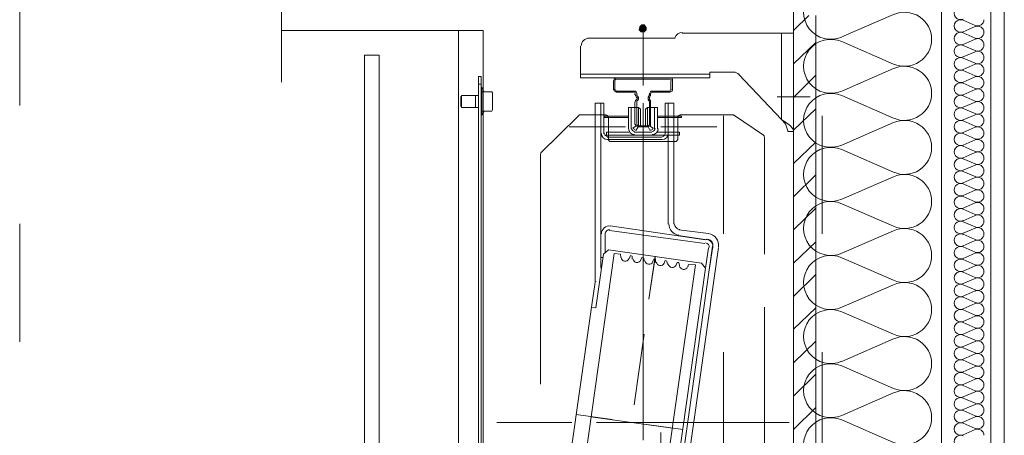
# Model space of a CAD drawing. Header units: millimetres. Extents: x 204754 to 499005, y -178579 to -103222.
# Tile 107 of 178: x 264685 to 265684, y -124964 to -124542. Entities that reach past the tile are written whole.
import ezdxf

# ---------------------------------------------------------------- set-up
doc = ezdxf.new("R2010")
doc.units = ezdxf.units.MM
doc.header["$MEASUREMENT"] = 0
doc.linetypes.add('Przerywana', pattern=[240, 120, -120])
doc.layers.get('0').update_dxf_attribs({"color": 252, "lineweight": 5})
for name, color, linetype, lineweight in [('840-G Znaczniki ogólne_Nr_pióra__3', 252, 'Continuous', 5), ('Nowe_320-W Umeblowanie_Nr_pióra__103', 252, 'Continuous', 5), ('Nowe_320-W Umeblowanie_Nr_pióra__181', 252, 'Continuous', 5), ('Nowe_820-G Rysunki Obrazki_Nr_pióra__1', 252, 'Continuous', 5), ('Nowe_820-G Rysunki Obrazki_Nr_pióra__161', 252, 'Continuous', 5), ('Nowe_820-G Rysunki Obrazki_Nr_pióra__27', 252, 'Continuous', 5), ('Nowe_Nowe_220(1)-A Ściany zewnętrzne_Nr_pióra__103', 252, 'Continuous', 5), ('Nowe_Nowe_220(1)-A Ściany zewnętrzne_Nr_pióra__57', 252, 'Continuous', 5)]:
    doc.layers.add(name, color=color, linetype=linetype, lineweight=lineweight)

# ---------------------------------------------------------------- blocks, each defined once
blk = doc.blocks.new('podkład 20251118')
at = {"layer": 'Nowe_820-G Rysunki Obrazki_Nr_pióra__1', "linetype": 'Continuous', "lineweight": 5}
for points in [[(265314.37, -124549.26), (265313.73, -124552.46), (265317.56, -124551.18)], [(265313.73, -124552.46), (265315.65, -124554.37), (265317.56, -124551.18)], [(265317.56, -124551.18), (265316.29, -124547.34), (265314.37, -124549.26)], [(265315.65, -124554.37), (265318.84, -124554.37), (265317.56, -124551.18)], [(265318.84, -124547.34), (265316.29, -124547.34), (265317.56, -124551.18)], [(265320.76, -124549.9), (265318.84, -124547.34), (265317.56, -124551.18)], [(265317.56, -124551.18), (265320.76, -124552.46), (265320.76, -124549.9)], [(265318.84, -124554.37), (265320.76, -124552.46), (265317.56, -124551.18)]]:
    blk.add_hatch(color=252, dxfattribs=at).paths.add_polyline_path(points)
at = {"layer": '840-G Znaczniki ogólne_Nr_pióra__3', "color": 252, "linetype": 'Przerywana', "lineweight": 5}
blk.add_line((264684.86, -121149.13), (264684.86, -142839.1), dxfattribs=at)
at = {"layer": 'Nowe_320-W Umeblowanie_Nr_pióra__103', "color": 252, "linetype": 'Continuous', "lineweight": 5}
for p, q in [((265571.76, -124536.83), (265519.24, -124559.64)), ((265519.24, -124564.25), (265571.76, -124587.07)), ((265571.76, -124591.68), (265519.24, -124614.5)), ((265519.24, -124619.1), (265571.76, -124641.92)), ((265571.76, -124646.53), (265519.24, -124669.35)), ((265519.24, -124673.96), (265571.76, -124696.77)), ((265571.76, -124701.38), (265519.24, -124724.2)), ((265519.24, -124728.81), (265571.76, -124751.63)), ((265571.76, -124756.23), (265519.24, -124779.05)), ((265519.24, -124783.66), (265571.76, -124806.48)), ((265571.76, -124811.09), (265519.24, -124833.9)), ((265519.24, -124838.51), (265571.76, -124861.33)), ((265571.76, -124865.94), (265519.24, -124888.76)), ((265519.24, -124893.36), (265571.76, -124916.18)), ((265571.76, -124920.79), (265519.24, -124943.61)), ((265519.24, -124948.22), (265571.76, -124971.04))]:
    blk.add_line(p, q, dxfattribs=at)
at = {"layer": 'Nowe_320-W Umeblowanie_Nr_pióra__103', "color": 252, "linetype": 'Continuous', "lineweight": 5, "extrusion": (0, 0, -1)}
for centre, major_axis, start_param, end_param in [((265508.15, -124534.52), (-27.65, 0), 4.299595, 8.266775), ((265582.86, -124561.95), (-27.65, 0), 1.158003, 3.141593), ((265508.15, -124589.37), (-27.65, 0), 4.299595, 8.266775), ((265582.86, -124561.95), (-27.65, 0), 3.141593, 5.125182), ((265582.86, -124616.8), (-27.65, 0), 1.158003, 3.141593), ((265508.15, -124644.23), (27.65, 0), 1.158002, 5.125182), ((265582.86, -124616.8), (-27.65, 0), 3.141593, 5.125182), ((265582.86, -124671.65), (-27.65, 0), 1.158003, 3.141593), ((265508.15, -124699.08), (-27.65, 0), 4.299595, 8.266775), ((265582.86, -124671.65), (-27.65, 0), 3.141593, 5.125182), ((265582.86, -124726.5), (-27.65, 0), 1.158003, 3.141593), ((265508.15, -124753.93), (-27.65, 0), 4.299595, 8.266775), ((265582.86, -124726.51), (-27.65, 0), 3.141593, 5.125182), ((265582.86, -124781.36), (-27.65, 0), 1.158003, 3.141593), ((265508.15, -124808.78), (-27.65, 0), 4.299595, 8.266775), ((265582.86, -124781.36), (-27.65, 0), 3.141593, 5.125182), ((265582.86, -124836.21), (-27.65, 0), 1.158003, 3.141593), ((265508.15, -124863.63), (27.65, 0), 1.158002, 5.125182), ((265582.86, -124836.21), (-27.65, 0), 3.141593, 5.125182), ((265582.86, -124891.06), (-27.65, 0), 1.158003, 3.141593), ((265508.15, -124918.49), (-27.65, 0), 4.299595, 8.266775), ((265582.86, -124891.06), (-27.65, 0), 3.141593, 5.125182), ((265582.86, -124945.91), (-27.65, 0), 1.158003, 3.141593), ((265508.15, -124973.34), (-27.65, 0), 4.299595, 8.266775), ((265582.86, -124945.91), (-27.65, 0), 3.141593, 5.125182)]:
    blk.add_ellipse(centre, major_axis=major_axis, ratio=0.991967, start_param=start_param, end_param=end_param, dxfattribs=at)
at = {"layer": 'Nowe_320-W Umeblowanie_Nr_pióra__181', "color": 252, "linetype": 'Continuous', "lineweight": 5}
for p, q in [((265642.44, -124542.62), (265654.56, -124547.94)), ((265642.44, -124542.62), (265654.56, -124547.94)), ((265642.44, -124542.62), (265654.56, -124547.94)), ((265654.56, -124549.01), (265642.44, -124554.33)), ((265654.56, -124549.01), (265642.44, -124554.33)), ((265654.56, -124549.01), (265642.44, -124554.33)), ((265642.44, -124555.4), (265654.56, -124560.72)), ((265642.44, -124555.4), (265654.56, -124560.72)), ((265642.44, -124555.4), (265654.56, -124560.72)), ((265654.56, -124561.79), (265642.44, -124567.11)), ((265654.56, -124561.79), (265642.44, -124567.11)), ((265654.56, -124561.79), (265642.44, -124567.11)), ((265642.44, -124568.18), (265654.56, -124573.5)), ((265642.44, -124568.18), (265654.56, -124573.5)), ((265642.44, -124568.18), (265654.56, -124573.5)), ((265654.56, -124574.57), (265642.44, -124579.89)), ((265654.56, -124574.57), (265642.44, -124579.89)), ((265654.56, -124574.57), (265642.44, -124579.89)), ((265642.44, -124580.96), (265654.56, -124586.28)), ((265642.44, -124580.96), (265654.56, -124586.28)), ((265642.44, -124580.96), (265654.56, -124586.28)), ((265654.56, -124587.35), (265642.44, -124592.67)), ((265654.56, -124587.35), (265642.44, -124592.67)), ((265654.56, -124587.35), (265642.44, -124592.67)), ((265642.44, -124593.74), (265654.56, -124599.06)), ((265642.44, -124593.74), (265654.56, -124599.06)), ((265642.44, -124593.74), (265654.56, -124599.06)), ((265654.56, -124600.13), (265642.44, -124605.45)), ((265654.56, -124600.13), (265642.44, -124605.45)), ((265654.56, -124600.13), (265642.44, -124605.45)), ((265642.44, -124606.52), (265654.56, -124611.84)), ((265642.44, -124606.52), (265654.56, -124611.84)), ((265642.44, -124606.52), (265654.56, -124611.84)), ((265654.56, -124612.91), (265642.44, -124618.23)), ((265654.56, -124612.91), (265642.44, -124618.23)), ((265654.56, -124612.91), (265642.44, -124618.23)), ((265642.44, -124619.3), (265654.56, -124624.62)), ((265642.44, -124619.3), (265654.56, -124624.62)), ((265642.44, -124619.3), (265654.56, -124624.62)), ((265654.56, -124625.69), (265642.44, -124631)), ((265654.56, -124625.69), (265642.44, -124631)), ((265654.56, -124625.69), (265642.44, -124631)), ((265642.44, -124632.08), (265654.56, -124637.39)), ((265642.44, -124632.08), (265654.56, -124637.39)), ((265642.44, -124632.08), (265654.56, -124637.39)), ((265654.56, -124638.47), (265642.44, -124643.78)), ((265654.56, -124638.47), (265642.44, -124643.78)), ((265654.56, -124638.47), (265642.44, -124643.78)), ((265642.44, -124644.86), (265654.56, -124650.17)), ((265642.44, -124644.86), (265654.56, -124650.17)), ((265642.44, -124644.86), (265654.56, -124650.17)), ((265654.56, -124651.25), (265642.44, -124656.56)), ((265654.56, -124651.25), (265642.44, -124656.56)), ((265654.56, -124651.25), (265642.44, -124656.56)), ((265642.44, -124657.64), (265654.56, -124662.95)), ((265642.44, -124657.64), (265654.56, -124662.95)), ((265642.44, -124657.64), (265654.56, -124662.95)), ((265654.56, -124664.03), (265642.44, -124669.34)), ((265654.56, -124664.03), (265642.44, -124669.34)), ((265654.56, -124664.03), (265642.44, -124669.34)), ((265642.44, -124670.42), (265654.56, -124675.73)), ((265642.44, -124670.42), (265654.56, -124675.73)), ((265642.44, -124670.42), (265654.56, -124675.73)), ((265654.56, -124676.81), (265642.44, -124682.12)), ((265654.56, -124676.81), (265642.44, -124682.12)), ((265654.56, -124676.81), (265642.44, -124682.12)), ((265642.44, -124683.2), (265654.56, -124688.51)), ((265642.44, -124683.2), (265654.56, -124688.51)), ((265642.44, -124683.2), (265654.56, -124688.51)), ((265654.56, -124689.59), (265642.44, -124694.9)), ((265654.56, -124689.59), (265642.44, -124694.9)), ((265654.56, -124689.59), (265642.44, -124694.9)), ((265642.44, -124695.98), (265654.56, -124701.29)), ((265642.44, -124695.98), (265654.56, -124701.29)), ((265642.44, -124695.98), (265654.56, -124701.29)), ((265654.56, -124702.37), (265642.44, -124707.68)), ((265654.56, -124702.37), (265642.44, -124707.68)), ((265654.56, -124702.37), (265642.44, -124707.68)), ((265642.44, -124708.76), (265654.56, -124714.07)), ((265642.44, -124708.76), (265654.56, -124714.07)), ((265642.44, -124708.76), (265654.56, -124714.07)), ((265654.56, -124715.15), (265642.44, -124720.46)), ((265654.56, -124715.15), (265642.44, -124720.46)), ((265654.56, -124715.15), (265642.44, -124720.46)), ((265642.44, -124721.54), (265654.56, -124726.85)), ((265642.44, -124721.54), (265654.56, -124726.85)), ((265642.44, -124721.54), (265654.56, -124726.85)), ((265654.56, -124727.93), (265642.44, -124733.24)), ((265654.56, -124727.93), (265642.44, -124733.24)), ((265654.56, -124727.93), (265642.44, -124733.24)), ((265642.44, -124734.32), (265654.56, -124739.63)), ((265642.44, -124734.32), (265654.56, -124739.63)), ((265642.44, -124734.32), (265654.56, -124739.63)), ((265654.56, -124740.71), (265642.44, -124746.02)), ((265654.56, -124740.71), (265642.44, -124746.02)), ((265654.56, -124740.71), (265642.44, -124746.02)), ((265642.44, -124747.1), (265654.56, -124752.41)), ((265642.44, -124747.1), (265654.56, -124752.41)), ((265642.44, -124747.1), (265654.56, -124752.41)), ((265654.56, -124753.49), (265642.44, -124758.8)), ((265654.56, -124753.49), (265642.44, -124758.8)), ((265654.56, -124753.49), (265642.44, -124758.8)), ((265642.44, -124759.88), (265654.56, -124765.19)), ((265642.44, -124759.88), (265654.56, -124765.19)), ((265642.44, -124759.88), (265654.56, -124765.19)), ((265654.56, -124766.27), (265642.44, -124771.58)), ((265654.56, -124766.27), (265642.44, -124771.58)), ((265654.56, -124766.27), (265642.44, -124771.58)), ((265642.44, -124772.66), (265654.56, -124777.97)), ((265642.44, -124772.66), (265654.56, -124777.97)), ((265642.44, -124772.66), (265654.56, -124777.97)), ((265654.56, -124779.05), (265642.44, -124784.36)), ((265654.56, -124779.05), (265642.44, -124784.36)), ((265654.56, -124779.05), (265642.44, -124784.36)), ((265642.44, -124785.44), (265654.56, -124790.75)), ((265642.44, -124785.44), (265654.56, -124790.75)), ((265642.44, -124785.44), (265654.56, -124790.75)), ((265654.56, -124791.83), (265642.44, -124797.14)), ((265654.56, -124791.83), (265642.44, -124797.14)), ((265654.56, -124791.83), (265642.44, -124797.14)), ((265642.44, -124798.22), (265654.56, -124803.53)), ((265642.44, -124798.22), (265654.56, -124803.53)), ((265642.44, -124798.22), (265654.56, -124803.53)), ((265654.56, -124804.6), (265642.44, -124809.92)), ((265654.56, -124804.6), (265642.44, -124809.92)), ((265654.56, -124804.6), (265642.44, -124809.92)), ((265642.44, -124810.99), (265654.56, -124816.31)), ((265642.44, -124810.99), (265654.56, -124816.31)), ((265642.44, -124810.99), (265654.56, -124816.31)), ((265654.56, -124817.38), (265642.44, -124822.7)), ((265654.56, -124817.38), (265642.44, -124822.7)), ((265654.56, -124817.38), (265642.44, -124822.7)), ((265642.44, -124823.77), (265654.56, -124829.09)), ((265642.44, -124823.77), (265654.56, -124829.09)), ((265642.44, -124823.77), (265654.56, -124829.09)), ((265654.56, -124830.16), (265642.44, -124835.48)), ((265654.56, -124830.16), (265642.44, -124835.48)), ((265654.56, -124830.16), (265642.44, -124835.48)), ((265642.44, -124836.55), (265654.56, -124841.87)), ((265642.44, -124836.55), (265654.56, -124841.87)), ((265642.44, -124836.55), (265654.56, -124841.87)), ((265654.56, -124842.94), (265642.44, -124848.26)), ((265654.56, -124842.94), (265642.44, -124848.26)), ((265654.56, -124842.94), (265642.44, -124848.26)), ((265642.44, -124849.33), (265654.56, -124854.65)), ((265642.44, -124849.33), (265654.56, -124854.65)), ((265642.44, -124849.33), (265654.56, -124854.65)), ((265654.56, -124855.72), (265642.44, -124861.04)), ((265654.56, -124855.72), (265642.44, -124861.04)), ((265654.56, -124855.72), (265642.44, -124861.04)), ((265642.44, -124862.11), (265654.56, -124867.43)), ((265642.44, -124862.11), (265654.56, -124867.43)), ((265642.44, -124862.11), (265654.56, -124867.43)), ((265654.56, -124868.5), (265642.44, -124873.82)), ((265654.56, -124868.5), (265642.44, -124873.82)), ((265654.56, -124868.5), (265642.44, -124873.82)), ((265642.44, -124874.89), (265654.56, -124880.21)), ((265642.44, -124874.89), (265654.56, -124880.21)), ((265642.44, -124874.89), (265654.56, -124880.21)), ((265654.56, -124881.28), (265642.44, -124886.6)), ((265654.56, -124881.28), (265642.44, -124886.6)), ((265654.56, -124881.28), (265642.44, -124886.6)), ((265642.44, -124887.67), (265654.56, -124892.99)), ((265642.44, -124887.67), (265654.56, -124892.99)), ((265642.44, -124887.67), (265654.56, -124892.99)), ((265654.56, -124894.06), (265642.44, -124899.38)), ((265654.56, -124894.06), (265642.44, -124899.38)), ((265654.56, -124894.06), (265642.44, -124899.38)), ((265642.44, -124900.45), (265654.56, -124905.77)), ((265642.44, -124900.45), (265654.56, -124905.77)), ((265642.44, -124900.45), (265654.56, -124905.77)), ((265654.56, -124906.84), (265642.44, -124912.16)), ((265654.56, -124906.84), (265642.44, -124912.16)), ((265654.56, -124906.84), (265642.44, -124912.16)), ((265642.44, -124913.23), (265654.56, -124918.55)), ((265642.44, -124913.23), (265654.56, -124918.55)), ((265642.44, -124913.23), (265654.56, -124918.55)), ((265654.56, -124919.62), (265642.44, -124924.94)), ((265654.56, -124919.62), (265642.44, -124924.94)), ((265654.56, -124919.62), (265642.44, -124924.94)), ((265642.44, -124926.01), (265654.56, -124931.33)), ((265642.44, -124926.01), (265654.56, -124931.33)), ((265642.44, -124926.01), (265654.56, -124931.33)), ((265654.56, -124932.4), (265642.44, -124937.72)), ((265654.56, -124932.4), (265642.44, -124937.72)), ((265654.56, -124932.4), (265642.44, -124937.72)), ((265642.44, -124938.79), (265654.56, -124944.11)), ((265642.44, -124938.79), (265654.56, -124944.11)), ((265642.44, -124938.79), (265654.56, -124944.11)), ((265654.56, -124945.18), (265642.44, -124950.5)), ((265654.56, -124945.18), (265642.44, -124950.5)), ((265654.56, -124945.18), (265642.44, -124950.5)), ((265642.44, -124951.57), (265654.56, -124956.89)), ((265642.44, -124951.57), (265654.56, -124956.89)), ((265642.44, -124951.57), (265654.56, -124956.89)), ((265654.56, -124957.96), (265642.44, -124963.28)), ((265654.56, -124957.96), (265642.44, -124963.28)), ((265654.56, -124957.96), (265642.44, -124963.28))]:
    blk.add_line(p, q, dxfattribs=at)
at = {"layer": 'Nowe_320-W Umeblowanie_Nr_pióra__181', "color": 252, "linetype": 'Continuous', "lineweight": 5, "extrusion": (0, 0, -1)}
for centre, major_axis, start_param, end_param in [((265639.88, -124535.69), (-6.39, 0), 4.299595, 8.266775), ((265639.88, -124535.69), (-6.39, 0), 4.299595, 8.266775), ((265639.88, -124535.69), (-6.39, 0), 4.299595, 8.266775), ((265639.88, -124548.47), (6.39, 0), 1.158002, 5.125182), ((265639.88, -124548.47), (6.39, 0), 1.158002, 5.125182), ((265639.88, -124548.47), (6.39, 0), 1.158002, 5.125182), ((265657.12, -124542.08), (-6.39, 0), 3.141593, 5.125182), ((265657.12, -124542.08), (-6.39, 0), 3.141593, 5.125182), ((265657.12, -124542.08), (-6.39, 0), 3.141593, 5.125182), ((265639.88, -124561.25), (6.39, 0), 1.158002, 5.125182), ((265639.88, -124561.25), (6.39, 0), 1.158002, 5.125182), ((265639.88, -124561.25), (6.39, 0), 1.158002, 5.125182), ((265657.12, -124554.86), (-6.39, 0), 1.158003, 3.141593), ((265657.12, -124554.86), (-6.39, 0), 1.158003, 3.141593), ((265657.12, -124554.86), (-6.39, 0), 1.158003, 3.141593), ((265657.12, -124554.86), (-6.39, 0), 3.141593, 5.125182), ((265657.12, -124554.86), (-6.39, 0), 3.141593, 5.125182), ((265657.12, -124554.86), (-6.39, 0), 3.141593, 5.125182), ((265657.12, -124567.64), (-6.39, 0), 1.158003, 3.141593), ((265657.12, -124567.64), (-6.39, 0), 1.158003, 3.141593), ((265657.12, -124567.64), (-6.39, 0), 1.158003, 3.141593), ((265639.88, -124574.03), (6.39, 0), 1.158002, 5.125182), ((265639.88, -124574.03), (6.39, 0), 1.158002, 5.125182), ((265639.88, -124574.03), (6.39, 0), 1.158002, 5.125182), ((265657.12, -124567.64), (-6.39, 0), 3.141593, 5.125182), ((265657.12, -124567.64), (-6.39, 0), 3.141593, 5.125182), ((265657.12, -124567.64), (-6.39, 0), 3.141593, 5.125182), ((265657.12, -124580.42), (-6.39, 0), 1.158003, 3.141593), ((265657.12, -124580.42), (-6.39, 0), 1.158003, 3.141593), ((265657.12, -124580.42), (-6.39, 0), 1.158003, 3.141593), ((265639.88, -124586.81), (6.39, 0), 1.158002, 5.125182), ((265639.88, -124586.81), (6.39, 0), 1.158002, 5.125182), ((265639.88, -124586.81), (6.39, 0), 1.158002, 5.125182), ((265657.12, -124580.42), (-6.39, 0), 3.141593, 5.125182), ((265657.12, -124580.42), (-6.39, 0), 3.141593, 5.125182), ((265657.12, -124580.42), (-6.39, 0), 3.141593, 5.125182), ((265639.88, -124599.59), (6.39, 0), 1.158002, 5.125182), ((265639.88, -124599.59), (6.39, 0), 1.158002, 5.125182), ((265639.88, -124599.59), (6.39, 0), 1.158002, 5.125182), ((265657.12, -124593.2), (-6.39, 0), 1.158003, 3.141593), ((265657.12, -124593.2), (-6.39, 0), 1.158003, 3.141593), ((265657.12, -124593.2), (-6.39, 0), 1.158003, 3.141593), ((265657.12, -124593.2), (-6.39, 0), 3.141593, 5.125182), ((265657.12, -124593.2), (-6.39, 0), 3.141593, 5.125182), ((265657.12, -124593.2), (-6.39, 0), 3.141593, 5.125182), ((265657.12, -124605.98), (-6.39, 0), 1.158003, 3.141593), ((265657.12, -124605.98), (-6.39, 0), 1.158003, 3.141593), ((265657.12, -124605.98), (-6.39, 0), 1.158003, 3.141593), ((265639.88, -124612.37), (6.39, 0), 1.158002, 5.125182), ((265639.88, -124612.37), (6.39, 0), 1.158002, 5.125182), ((265639.88, -124612.37), (6.39, 0), 1.158002, 5.125182), ((265657.12, -124605.98), (-6.39, 0), 3.141593, 5.125182), ((265657.12, -124605.98), (-6.39, 0), 3.141593, 5.125182), ((265657.12, -124605.98), (-6.39, 0), 3.141593, 5.125182), ((265657.12, -124618.76), (-6.39, 0), 1.158003, 3.141593), ((265657.12, -124618.76), (-6.39, 0), 1.158003, 3.141593), ((265657.12, -124618.76), (-6.39, 0), 1.158003, 3.141593), ((265639.88, -124625.15), (6.39, 0), 1.158002, 5.125182), ((265639.88, -124625.15), (6.39, 0), 1.158002, 5.125182), ((265639.88, -124625.15), (6.39, 0), 1.158002, 5.125182), ((265657.12, -124618.76), (-6.39, 0), 3.141593, 5.125182), ((265657.12, -124618.76), (-6.39, 0), 3.141593, 5.125182), ((265657.12, -124618.76), (-6.39, 0), 3.141593, 5.125182), ((265657.12, -124631.54), (-6.39, 0), 1.158003, 3.141593), ((265657.12, -124631.54), (-6.39, 0), 1.158003, 3.141593), ((265657.12, -124631.54), (-6.39, 0), 1.158003, 3.141593), ((265639.88, -124637.93), (6.39, 0), 1.158002, 5.125182), ((265639.88, -124637.93), (6.39, 0), 1.158002, 5.125182), ((265639.88, -124637.93), (6.39, 0), 1.158002, 5.125182), ((265657.12, -124631.54), (-6.39, 0), 3.141593, 5.125182), ((265657.12, -124631.54), (-6.39, 0), 3.141593, 5.125182), ((265657.12, -124631.54), (-6.39, 0), 3.141593, 5.125182), ((265639.88, -124650.71), (6.39, 0), 1.158002, 5.125182), ((265639.88, -124650.71), (6.39, 0), 1.158002, 5.125182), ((265639.88, -124650.71), (6.39, 0), 1.158002, 5.125182), ((265657.12, -124644.32), (-6.39, 0), 1.158003, 3.141593), ((265657.12, -124644.32), (-6.39, 0), 1.158003, 3.141593), ((265657.12, -124644.32), (-6.39, 0), 1.158003, 3.141593), ((265657.12, -124644.32), (-6.39, 0), 3.141593, 5.125182), ((265657.12, -124644.32), (-6.39, 0), 3.141593, 5.125182), ((265657.12, -124644.32), (-6.39, 0), 3.141593, 5.125182), ((265657.12, -124657.1), (-6.39, 0), 1.158003, 3.141593), ((265657.12, -124657.1), (-6.39, 0), 1.158003, 3.141593), ((265657.12, -124657.1), (-6.39, 0), 1.158003, 3.141593), ((265639.88, -124663.49), (-6.39, 0), 4.299595, 8.266775), ((265639.88, -124663.49), (-6.39, 0), 4.299595, 8.266775), ((265639.88, -124663.49), (-6.39, 0), 4.299595, 8.266775), ((265657.12, -124657.1), (-6.39, 0), 3.141593, 5.125182), ((265657.12, -124657.1), (-6.39, 0), 3.141593, 5.125182), ((265657.12, -124657.1), (-6.39, 0), 3.141593, 5.125182), ((265657.12, -124669.88), (-6.39, 0), 1.158003, 3.141593), ((265657.12, -124669.88), (-6.39, 0), 1.158003, 3.141593), ((265657.12, -124669.88), (-6.39, 0), 1.158003, 3.141593), ((265639.88, -124676.27), (-6.39, 0), 4.299595, 8.266775), ((265639.88, -124676.27), (-6.39, 0), 4.299595, 8.266775), ((265639.88, -124676.27), (-6.39, 0), 4.299595, 8.266775), ((265657.12, -124669.88), (-6.39, 0), 3.141593, 5.125182), ((265657.12, -124669.88), (-6.39, 0), 3.141593, 5.125182), ((265657.12, -124669.88), (-6.39, 0), 3.141593, 5.125182), ((265639.88, -124689.05), (-6.39, 0), 4.299595, 8.266775), ((265639.88, -124689.05), (-6.39, 0), 4.299595, 8.266775), ((265639.88, -124689.05), (-6.39, 0), 4.299595, 8.266775), ((265657.12, -124682.66), (-6.39, 0), 1.158003, 3.141593), ((265657.12, -124682.66), (-6.39, 0), 1.158003, 3.141593), ((265657.12, -124682.66), (-6.39, 0), 1.158003, 3.141593), ((265657.12, -124682.66), (-6.39, 0), 3.141593, 5.125182), ((265657.12, -124682.66), (-6.39, 0), 3.141593, 5.125182), ((265657.12, -124682.66), (-6.39, 0), 3.141593, 5.125182), ((265639.88, -124701.83), (-6.39, 0), 4.299595, 8.266775), ((265639.88, -124701.83), (-6.39, 0), 4.299595, 8.266775), ((265639.88, -124701.83), (-6.39, 0), 4.299595, 8.266775), ((265657.12, -124695.44), (-6.39, 0), 1.158003, 3.141593), ((265657.12, -124695.44), (-6.39, 0), 1.158003, 3.141593), ((265657.12, -124695.44), (-6.39, 0), 1.158003, 3.141593), ((265657.12, -124695.44), (-6.39, 0), 3.141593, 5.125182), ((265657.12, -124695.44), (-6.39, 0), 3.141593, 5.125182), ((265657.12, -124695.44), (-6.39, 0), 3.141593, 5.125182), ((265657.12, -124708.22), (-6.39, 0), 1.158003, 3.141593), ((265657.12, -124708.22), (-6.39, 0), 1.158003, 3.141593), ((265657.12, -124708.22), (-6.39, 0), 1.158003, 3.141593), ((265639.88, -124714.61), (6.39, 0), 1.158002, 5.125182), ((265639.88, -124714.61), (6.39, 0), 1.158002, 5.125182), ((265639.88, -124714.61), (6.39, 0), 1.158002, 5.125182), ((265657.12, -124708.22), (-6.39, 0), 3.141593, 5.125182), ((265657.12, -124708.22), (-6.39, 0), 3.141593, 5.125182), ((265657.12, -124708.22), (-6.39, 0), 3.141593, 5.125182), ((265657.12, -124721), (-6.39, 0), 1.158003, 3.141593), ((265657.12, -124721), (-6.39, 0), 1.158003, 3.141593), ((265657.12, -124721), (-6.39, 0), 1.158003, 3.141593), ((265639.88, -124727.39), (6.39, 0), 1.158002, 5.125182), ((265639.88, -124727.39), (6.39, 0), 1.158002, 5.125182), ((265639.88, -124727.39), (6.39, 0), 1.158002, 5.125182), ((265657.12, -124721), (-6.39, 0), 3.141593, 5.125182), ((265657.12, -124721), (-6.39, 0), 3.141593, 5.125182), ((265657.12, -124721), (-6.39, 0), 3.141593, 5.125182), ((265639.88, -124740.17), (6.39, 0), 1.158002, 5.125182), ((265639.88, -124740.17), (6.39, 0), 1.158002, 5.125182), ((265639.88, -124740.17), (6.39, 0), 1.158002, 5.125182), ((265657.12, -124733.78), (-6.39, 0), 1.158003, 3.141593), ((265657.12, -124733.78), (-6.39, 0), 1.158003, 3.141593), ((265657.12, -124733.78), (-6.39, 0), 1.158003, 3.141593), ((265657.12, -124733.78), (-6.39, 0), 3.141593, 5.125182), ((265657.12, -124733.78), (-6.39, 0), 3.141593, 5.125182), ((265657.12, -124733.78), (-6.39, 0), 3.141593, 5.125182), ((265657.12, -124746.56), (-6.39, 0), 1.158003, 3.141593), ((265657.12, -124746.56), (-6.39, 0), 1.158003, 3.141593), ((265657.12, -124746.56), (-6.39, 0), 1.158003, 3.141593), ((265639.88, -124752.95), (6.39, 0), 1.158002, 5.125182), ((265639.88, -124752.95), (6.39, 0), 1.158002, 5.125182), ((265639.88, -124752.95), (6.39, 0), 1.158002, 5.125182), ((265657.12, -124746.56), (-6.39, 0), 3.141593, 5.125182), ((265657.12, -124746.56), (-6.39, 0), 3.141593, 5.125182), ((265657.12, -124746.56), (-6.39, 0), 3.141593, 5.125182), ((265657.12, -124759.34), (-6.39, 0), 1.158003, 3.141593), ((265657.12, -124759.34), (-6.39, 0), 1.158003, 3.141593), ((265657.12, -124759.34), (-6.39, 0), 1.158003, 3.141593), ((265639.88, -124765.73), (6.39, 0), 1.158002, 5.125182), ((265639.88, -124765.73), (6.39, 0), 1.158002, 5.125182), ((265639.88, -124765.73), (6.39, 0), 1.158002, 5.125182), ((265657.12, -124759.34), (-6.39, 0), 3.141593, 5.125182), ((265657.12, -124759.34), (-6.39, 0), 3.141593, 5.125182), ((265657.12, -124759.34), (-6.39, 0), 3.141593, 5.125182), ((265639.88, -124778.51), (6.39, 0), 1.158002, 5.125182), ((265639.88, -124778.51), (6.39, 0), 1.158002, 5.125182), ((265639.88, -124778.51), (6.39, 0), 1.158002, 5.125182), ((265657.12, -124772.12), (-6.39, 0), 1.158003, 3.141593), ((265657.12, -124772.12), (-6.39, 0), 1.158003, 3.141593), ((265657.12, -124772.12), (-6.39, 0), 1.158003, 3.141593), ((265657.12, -124772.12), (-6.39, 0), 3.141593, 5.125182), ((265657.12, -124772.12), (-6.39, 0), 3.141593, 5.125182), ((265657.12, -124772.12), (-6.39, 0), 3.141593, 5.125182), ((265639.88, -124791.29), (6.39, 0), 1.158002, 5.125182), ((265639.88, -124791.29), (6.39, 0), 1.158002, 5.125182), ((265639.88, -124791.29), (6.39, 0), 1.158002, 5.125182), ((265657.12, -124784.9), (-6.39, 0), 1.158003, 3.141593), ((265657.12, -124784.9), (-6.39, 0), 1.158003, 3.141593), ((265657.12, -124784.9), (-6.39, 0), 1.158003, 3.141593), ((265657.12, -124784.9), (-6.39, 0), 3.141593, 5.125182), ((265657.12, -124784.9), (-6.39, 0), 3.141593, 5.125182), ((265657.12, -124784.9), (-6.39, 0), 3.141593, 5.125182), ((265657.12, -124797.68), (-6.39, 0), 1.158003, 3.141593), ((265657.12, -124797.68), (-6.39, 0), 1.158003, 3.141593), ((265657.12, -124797.68), (-6.39, 0), 1.158003, 3.141593), ((265639.88, -124804.07), (6.39, 0), 1.158002, 5.125182), ((265639.88, -124804.07), (6.39, 0), 1.158002, 5.125182), ((265639.88, -124804.07), (6.39, 0), 1.158002, 5.125182), ((265657.12, -124797.68), (-6.39, 0), 3.141593, 5.125182), ((265657.12, -124797.68), (-6.39, 0), 3.141593, 5.125182), ((265657.12, -124797.68), (-6.39, 0), 3.141593, 5.125182), ((265657.12, -124810.46), (-6.39, 0), 1.158003, 3.141593), ((265657.12, -124810.46), (-6.39, 0), 1.158003, 3.141593), ((265657.12, -124810.46), (-6.39, 0), 1.158003, 3.141593), ((265639.88, -124816.85), (6.39, 0), 1.158002, 5.125182), ((265639.88, -124816.85), (6.39, 0), 1.158002, 5.125182), ((265639.88, -124816.85), (6.39, 0), 1.158002, 5.125182), ((265657.12, -124810.46), (-6.39, 0), 3.141593, 5.125182), ((265657.12, -124810.46), (-6.39, 0), 3.141593, 5.125182), ((265657.12, -124810.46), (-6.39, 0), 3.141593, 5.125182), ((265639.88, -124829.63), (-6.39, 0), 4.299595, 8.266775), ((265639.88, -124829.63), (-6.39, 0), 4.299595, 8.266775), ((265639.88, -124829.63), (-6.39, 0), 4.299595, 8.266775), ((265657.12, -124823.24), (-6.39, 0), 1.158003, 3.141593), ((265657.12, -124823.24), (-6.39, 0), 1.158003, 3.141593), ((265657.12, -124823.24), (-6.39, 0), 1.158003, 3.141593), ((265657.12, -124823.24), (-6.39, 0), 3.141593, 5.125182), ((265657.12, -124823.24), (-6.39, 0), 3.141593, 5.125182), ((265657.12, -124823.24), (-6.39, 0), 3.141593, 5.125182), ((265657.12, -124836.02), (-6.39, 0), 1.158003, 3.141593), ((265657.12, -124836.02), (-6.39, 0), 1.158003, 3.141593), ((265657.12, -124836.02), (-6.39, 0), 1.158003, 3.141593), ((265639.88, -124842.41), (-6.39, 0), 4.299595, 8.266775), ((265639.88, -124842.41), (-6.39, 0), 4.299595, 8.266775), ((265639.88, -124842.41), (-6.39, 0), 4.299595, 8.266775), ((265657.12, -124836.02), (-6.39, 0), 3.141593, 5.125182), ((265657.12, -124836.02), (-6.39, 0), 3.141593, 5.125182), ((265657.12, -124836.02), (-6.39, 0), 3.141593, 5.125182), ((265657.12, -124848.8), (-6.39, 0), 1.158003, 3.141593), ((265657.12, -124848.8), (-6.39, 0), 1.158003, 3.141593), ((265657.12, -124848.8), (-6.39, 0), 1.158003, 3.141593), ((265639.88, -124855.19), (-6.39, 0), 4.299595, 8.266775), ((265639.88, -124855.19), (-6.39, 0), 4.299595, 8.266775), ((265639.88, -124855.19), (-6.39, 0), 4.299595, 8.266775), ((265657.12, -124848.8), (-6.39, 0), 3.141593, 5.125182), ((265657.12, -124848.8), (-6.39, 0), 3.141593, 5.125182), ((265657.12, -124848.8), (-6.39, 0), 3.141593, 5.125182), ((265657.12, -124861.58), (-6.39, 0), 1.158003, 3.141593), ((265657.12, -124861.58), (-6.39, 0), 1.158003, 3.141593), ((265657.12, -124861.58), (-6.39, 0), 1.158003, 3.141593), ((265639.88, -124867.97), (6.39, 0), 1.158002, 5.125182), ((265639.88, -124867.97), (6.39, 0), 1.158002, 5.125182), ((265639.88, -124867.97), (6.39, 0), 1.158002, 5.125182), ((265657.12, -124861.58), (-6.39, 0), 3.141593, 5.125182), ((265657.12, -124861.58), (-6.39, 0), 3.141593, 5.125182), ((265657.12, -124861.58), (-6.39, 0), 3.141593, 5.125182), ((265639.88, -124880.75), (6.39, 0), 1.158002, 5.125182), ((265639.88, -124880.75), (6.39, 0), 1.158002, 5.125182), ((265639.88, -124880.75), (6.39, 0), 1.158002, 5.125182), ((265657.12, -124874.36), (-6.39, 0), 1.158003, 3.141593), ((265657.12, -124874.36), (-6.39, 0), 1.158003, 3.141593), ((265657.12, -124874.36), (-6.39, 0), 1.158003, 3.141593), ((265657.12, -124874.36), (-6.39, 0), 3.141593, 5.125182), ((265657.12, -124874.36), (-6.39, 0), 3.141593, 5.125182), ((265657.12, -124874.36), (-6.39, 0), 3.141593, 5.125182), ((265657.12, -124887.14), (-6.39, 0), 1.158003, 3.141593), ((265657.12, -124887.14), (-6.39, 0), 1.158003, 3.141593), ((265657.12, -124887.14), (-6.39, 0), 1.158003, 3.141593), ((265639.88, -124893.53), (6.39, 0), 1.158002, 5.125182), ((265639.88, -124893.53), (6.39, 0), 1.158002, 5.125182), ((265639.88, -124893.53), (6.39, 0), 1.158002, 5.125182), ((265657.12, -124887.14), (-6.39, 0), 3.141593, 5.125182), ((265657.12, -124887.14), (-6.39, 0), 3.141593, 5.125182), ((265657.12, -124887.14), (-6.39, 0), 3.141593, 5.125182), ((265657.12, -124899.92), (-6.39, 0), 1.158003, 3.141593), ((265657.12, -124899.92), (-6.39, 0), 1.158003, 3.141593), ((265657.12, -124899.92), (-6.39, 0), 1.158003, 3.141593), ((265639.88, -124906.31), (6.39, 0), 1.158002, 5.125182), ((265639.88, -124906.31), (6.39, 0), 1.158002, 5.125182), ((265639.88, -124906.31), (6.39, 0), 1.158002, 5.125182), ((265657.12, -124899.92), (-6.39, 0), 3.141593, 5.125182), ((265657.12, -124899.92), (-6.39, 0), 3.141593, 5.125182), ((265657.12, -124899.92), (-6.39, 0), 3.141593, 5.125182), ((265639.88, -124919.09), (6.39, 0), 1.158002, 5.125182), ((265639.88, -124919.09), (6.39, 0), 1.158002, 5.125182), ((265639.88, -124919.09), (6.39, 0), 1.158002, 5.125182), ((265657.12, -124912.7), (-6.39, 0), 1.158003, 3.141593), ((265657.12, -124912.7), (-6.39, 0), 1.158003, 3.141593), ((265657.12, -124912.7), (-6.39, 0), 1.158003, 3.141593), ((265657.12, -124912.7), (-6.39, 0), 3.141593, 5.125182), ((265657.12, -124912.7), (-6.39, 0), 3.141593, 5.125182), ((265657.12, -124912.7), (-6.39, 0), 3.141593, 5.125182), ((265639.88, -124931.87), (6.39, 0), 1.158002, 5.125182), ((265639.88, -124931.87), (6.39, 0), 1.158002, 5.125182), ((265639.88, -124931.87), (6.39, 0), 1.158002, 5.125182), ((265657.12, -124925.48), (-6.39, 0), 1.158003, 3.141593), ((265657.12, -124925.48), (-6.39, 0), 1.158003, 3.141593), ((265657.12, -124925.48), (-6.39, 0), 1.158003, 3.141593), ((265657.12, -124925.48), (-6.39, 0), 3.141593, 5.125182), ((265657.12, -124925.48), (-6.39, 0), 3.141593, 5.125182), ((265657.12, -124925.48), (-6.39, 0), 3.141593, 5.125182), ((265657.12, -124938.26), (-6.39, 0), 1.158003, 3.141593), ((265657.12, -124938.26), (-6.39, 0), 1.158003, 3.141593), ((265657.12, -124938.26), (-6.39, 0), 1.158003, 3.141593), ((265639.88, -124944.65), (6.39, 0), 1.158002, 5.125182), ((265639.88, -124944.65), (6.39, 0), 1.158002, 5.125182), ((265639.88, -124944.65), (6.39, 0), 1.158002, 5.125182), ((265657.12, -124938.26), (-6.39, 0), 3.141593, 5.125182), ((265657.12, -124938.26), (-6.39, 0), 3.141593, 5.125182), ((265657.12, -124938.26), (-6.39, 0), 3.141593, 5.125182), ((265657.12, -124951.03), (-6.39, 0), 1.158003, 3.141593), ((265657.12, -124951.03), (-6.39, 0), 1.158003, 3.141593), ((265657.12, -124951.03), (-6.39, 0), 1.158003, 3.141593), ((265639.88, -124957.42), (6.39, 0), 1.158002, 5.125182), ((265639.88, -124957.42), (6.39, 0), 1.158002, 5.125182), ((265639.88, -124957.42), (6.39, 0), 1.158002, 5.125182), ((265657.12, -124951.04), (-6.39, 0), 3.141593, 5.125182), ((265657.12, -124951.04), (-6.39, 0), 3.141593, 5.125182), ((265657.12, -124951.04), (-6.39, 0), 3.141593, 5.125182), ((265639.88, -124970.2), (6.39, 0), 1.158002, 5.125182), ((265639.88, -124970.2), (6.39, 0), 1.158002, 5.125182), ((265639.88, -124970.2), (6.39, 0), 1.158002, 5.125182), ((265657.12, -124963.81), (-6.39, 0), 1.158003, 3.141593), ((265657.12, -124963.81), (-6.39, 0), 1.158003, 3.141593), ((265657.12, -124963.81), (-6.39, 0), 1.158003, 3.141593)]:
    blk.add_ellipse(centre, major_axis=major_axis, ratio=0.99851, start_param=start_param, end_param=end_param, dxfattribs=at)
at = {"layer": 'Nowe_820-G Rysunki Obrazki_Nr_pióra__1', "color": 252, "linetype": 'Continuous', "lineweight": 5}
for p, q in [((265620.45, -126368.45), (265620.45, -124207.75)), ((265470.41, -124287.69), (265470.41, -126218.44))]:
    blk.add_line(p, q, dxfattribs=at)
at = {"layer": 'Nowe_820-G Rysunki Obrazki_Nr_pióra__161', "color": 252, "linetype": 'Continuous', "lineweight": 5}
for p, q in [((264950.47, -124553.1), (264950.47, -124517.92)), ((265470.41, -124553.1), (265485.76, -124537.75)), ((265470.41, -124537.75), (265470.41, -125537.98)), ((265492.8, -125537.98), (265492.8, -124537.75)), ((265155.12, -124553.1), (264950.47, -124553.1)), ((264950.47, -124553.1), (264950.47, -124605.54)), ((265130.18, -125953.04), (265130.18, -124553.1)), ((265130.18, -124553.1), (265130.18, -124605.54)), ((265155.12, -125953.04), (265155.12, -124553.1)), ((265314.37, -124549.26), (265313.73, -124552.46)), ((265313.73, -124552.46), (265317.56, -124551.18)), ((265313.73, -124552.46), (265317.56, -124551.18)), ((265315.65, -124554.37), (265313.73, -124552.46)), ((265316.29, -124547.34), (265314.37, -124549.26)), ((265314.37, -124549.26), (265317.56, -124551.18)), ((265317.56, -124551.18), (265314.37, -124549.26)), ((265317.56, -124551.18), (265315.65, -124554.37)), ((265317.56, -124551.18), (265315.65, -124554.37)), ((265315.65, -124554.37), (265318.84, -124554.37)), ((265317.56, -124551.18), (265316.29, -124547.34)), ((265316.29, -124547.34), (265318.84, -124547.34)), ((265317.56, -124551.18), (265316.29, -124547.34)), ((265318.84, -124547.34), (265317.56, -124551.18)), ((265318.84, -124547.34), (265317.56, -124551.18)), ((265320.76, -124549.9), (265317.56, -124551.18)), ((265317.56, -124551.18), (265320.76, -124549.9)), ((265318.84, -124554.37), (265317.56, -124551.18)), ((265318.84, -124554.37), (265317.56, -124551.18)), ((265317.56, -124551.18), (265320.76, -124552.46)), ((265317.56, -124551.18), (265320.76, -124552.46)), ((265317.56, -124551.18), (265317.56, -124608.73)), ((265320.76, -124549.9), (265318.84, -124547.34)), ((265320.76, -124552.46), (265318.84, -124554.37)), ((265320.76, -124552.46), (265320.76, -124549.9)), ((265262.56, -124560.77), (265350.18, -124560.77)), ((265317.56, -124601.06), (265317.56, -124560.77)), ((265470.41, -124555.65), (265357.22, -124555.65)), ((265458.26, -124555.65), (265458.26, -124643.27)), ((265470.41, -124555.65), (265470.41, -124655.42)), ((265254.25, -124601.06), (265254.25, -124569.08)), ((265470.41, -124586.99), (265492.8, -124565.25)), ((265034.89, -125928.1), (265034.89, -124578.04)), ((265034.89, -124578.04), (265049.6, -124578.04)), ((265034.89, -125928.1), (265034.89, -124578.04)), ((265034.89, -124578.04), (265049.6, -124578.04)), ((265049.6, -124578.04), (265049.6, -125928.1)), ((265049.6, -124578.04), (265049.6, -125928.1)), ((265049.6, -125928.1), (265049.6, -124578.04)), ((265049.6, -124578.04), (265049.6, -125928.1)), ((265049.6, -124578.04), (265049.6, -125928.1)), ((265049.6, -125928.1), (265049.6, -124578.04)), ((265150.65, -125285.36), (265150.65, -124599.78)), ((265150.65, -124599.78), (265153.2, -124599.78)), ((265153.2, -125285.36), (265153.2, -124599.78)), ((265254.25, -124597.22), (265385.35, -124597.22)), ((265254.25, -124601.06), (265385.35, -124601.06)), ((265287.51, -124603.62), (265287.51, -124613.21)), ((265288.79, -124603.62), (265288.79, -124613.21)), ((265290.06, -124601.06), (265345.06, -124601.06)), ((265290.06, -124602.34), (265345.06, -124602.34)), ((265345.7, -124603.62), (265345.7, -124613.21)), ((265347.62, -124603.62), (265347.62, -124613.21)), ((265385.35, -124601.06), (265385.35, -124595.3)), ((265385.35, -124595.3), (265409.02, -124595.3)), ((265458.26, -124643.27), (265414.77, -124597.86)), ((265470.41, -124620.89), (265492.8, -124598.5)), ((265150.65, -124607.46), (265153.2, -124607.46)), ((265153.84, -124610.65), (265153.2, -124610.65)), ((265153.84, -124638.79), (265153.84, -124610.65)), ((265156.4, -124615.13), (265153.84, -124610.65)), ((265153.84, -124615.13), (265164.08, -124615.13)), ((265164.72, -124616.41), (265164.08, -124615.13)), ((265290.06, -124614.49), (265308.61, -124614.49)), ((265345.06, -124614.49), (265326.52, -124614.49)), ((265133.38, -124618.97), (265132.74, -124620.25)), ((265132.74, -124620.25), (265132.74, -124629.84)), ((265132.74, -124629.84), (265132.74, -124620.25)), ((265133.38, -124631.12), (265133.38, -124618.97)), ((265150.65, -124618.97), (265133.38, -124618.97)), ((265147.45, -124618.97), (265147.45, -124631.12)), ((265147.45, -124631.12), (265147.45, -124618.97)), ((265164.72, -124633.68), (265164.72, -124616.41)), ((265290.06, -124615.77), (265308.61, -124615.77)), ((265309.25, -124617.05), (265309.25, -124618.33)), ((265310.53, -124620.25), (265311.17, -124621.53)), ((265311.17, -124622.8), (265310.53, -124623.44)), ((265311.17, -124617.05), (265311.17, -124618.33)), ((265311.17, -124618.97), (265312.45, -124620.25)), ((265312.45, -124623.44), (265311.17, -124624.72)), ((265323.96, -124618.97), (265322.68, -124620.25)), ((265322.68, -124623.44), (265323.96, -124624.72)), ((265323.96, -124617.05), (265323.96, -124618.33)), ((265324.6, -124620.25), (265323.96, -124621.53)), ((265323.96, -124622.8), (265324.6, -124623.44)), ((265325.24, -124617.05), (265325.24, -124618.33)), ((265345.06, -124615.77), (265326.52, -124615.77)), ((265453.79, -124620.25), (265487.04, -124620.25)), ((265133.38, -124631.12), (265132.74, -124629.84)), ((265150.65, -124631.12), (265133.38, -124631.12)), ((265156.4, -124634.96), (265153.84, -124638.79)), ((265153.84, -124634.96), (265164.08, -124634.96)), ((265164.72, -124633.68), (265164.08, -124634.96)), ((265268.96, -124626.64), (265277.91, -124626.64)), ((265268.96, -124807.63), (265268.96, -124626.64)), ((265274.72, -124794.2), (265274.72, -124626.64)), ((265277.91, -124626.64), (265277.91, -124657.98)), ((265313.09, -124631.12), (265302.85, -124631.12)), ((265302.85, -124652.86), (265302.85, -124631.12)), ((265305.41, -124641.99), (265305.41, -124631.12)), ((265305.41, -124652.86), (265305.41, -124631.12)), ((265309.25, -124625.36), (265309.25, -124648.39)), ((265311.17, -124625.36), (265311.17, -124648.39)), ((265313.09, -124649.66), (265313.09, -124631.12)), ((265315.01, -124633.04), (265313.09, -124631.12)), ((265315.01, -124649.66), (265315.01, -124633.04)), ((265317.56, -124626.64), (265317.56, -124645.19)), ((265322.04, -124631.12), (265320.12, -124633.04)), ((265320.12, -124649.66), (265320.12, -124633.04)), ((265322.04, -124649.66), (265322.04, -124631.12)), ((265329.08, -124631.12), (265322.04, -124631.12)), ((265323.96, -124625.36), (265323.96, -124648.39)), ((265325.24, -124625.36), (265325.24, -124648.39)), ((265329.08, -124641.99), (265329.08, -124631.12)), ((265332.27, -124631.12), (265329.08, -124631.12)), ((265329.08, -124652.86), (265329.08, -124631.12)), ((265332.27, -124652.86), (265332.27, -124631.12)), ((265339.95, -124626.64), (265348.9, -124626.64)), ((265339.95, -124657.98), (265339.95, -124626.64)), ((265343.15, -124626.64), (265343.15, -124749.43)), ((265348.9, -124626.64), (265348.9, -124749.43)), ((265470.41, -124654.14), (265492.8, -124632.4)), ((265153.84, -124638.79), (265153.2, -124638.79)), ((265251.69, -124640.07), (265213.96, -124677.16)), ((265252.33, -124639.43), (265251.69, -124640.07)), ((265252.97, -124638.79), (265252.33, -124639.43)), ((265253.61, -124638.79), (265252.97, -124638.79)), ((265279.19, -124638.79), (265253.61, -124638.79)), ((265278.55, -124640.07), (265302.85, -124640.07)), ((265278.55, -124640.07), (265278.55, -124641.35)), ((265278.55, -124641.35), (265302.85, -124641.35)), ((265279.83, -124638.79), (265279.19, -124638.79)), ((265280.47, -124639.43), (265279.83, -124638.79)), ((265281.11, -124639.43), (265280.47, -124639.43)), ((265281.75, -124640.07), (265281.11, -124639.43)), ((265281.75, -124640.71), (265281.75, -124640.07)), ((265282.39, -124641.35), (265281.75, -124640.71)), ((265282.39, -124641.99), (265282.39, -124641.35)), ((265282.39, -124663.1), (265282.39, -124641.99)), ((265305.41, -124652.22), (265305.41, -124643.91)), ((265329.08, -124652.22), (265329.08, -124643.91)), ((265356.58, -124640.07), (265332.27, -124640.07)), ((265356.58, -124641.35), (265332.27, -124641.35)), ((265353.38, -124640.71), (265352.74, -124640.71)), ((265352.74, -124640.71), (265352.74, -124641.35)), ((265352.74, -124641.35), (265352.74, -124641.99)), ((265352.74, -124641.99), (265352.74, -124663.1)), ((265354.02, -124639.43), (265353.38, -124640.07)), ((265353.38, -124640.07), (265353.38, -124640.71)), ((265354.66, -124639.43), (265354.02, -124639.43)), ((265355.3, -124638.79), (265354.66, -124639.43)), ((265355.94, -124638.79), (265355.3, -124638.79)), ((265408.38, -124638.79), (265355.94, -124638.79)), ((265356.58, -124641.35), (265356.58, -124640.07)), ((265409.02, -124638.79), (265408.38, -124638.79)), ((265409.66, -124638.79), (265409.02, -124638.79)), ((265409.66, -124639.43), (265409.66, -124638.79)), ((265410.3, -124639.43), (265409.66, -124639.43)), ((265439.72, -124659.26), (265410.3, -124639.43)), ((265462.1, -124647.75), (265458.26, -124643.27)), ((265458.26, -124643.27), (265464.66, -124647.75)), ((265242.74, -124650.94), (265299.66, -124650.94)), ((265242.74, -124650.94), (265299.66, -124650.94)), ((265310.53, -124649.66), (265307.33, -124652.22)), ((265310.53, -124654.14), (265309.89, -124654.14)), ((265310.53, -124649.66), (265315.01, -124649.66)), ((265312.45, -124650.94), (265310.53, -124654.14)), ((265322.68, -124649.66), (265311.81, -124649.66)), ((265322.68, -124650.94), (265311.81, -124650.94)), ((265322.68, -124650.94), (265312.45, -124650.94)), ((265317.56, -124645.19), (265317.56, -124716.82)), ((265323.96, -124649.66), (265320.12, -124649.66)), ((265322.68, -124650.94), (265324.6, -124654.14)), ((265323.96, -124649.66), (265327.8, -124652.22)), ((265324.6, -124654.14), (265325.24, -124654.14)), ((265335.47, -124650.94), (265392.39, -124650.94)), ((265335.47, -124650.94), (265392.39, -124650.94)), ((265464.02, -124652.86), (265462.1, -124647.75)), ((265464.66, -124654.78), (265464.02, -124652.86)), ((265464.66, -124647.75), (265467.22, -124649.66)), ((265464.66, -124655.42), (265464.66, -124654.78)), ((265467.22, -124649.66), (265469.77, -124652.86)), ((265469.77, -124652.86), (265470.41, -124654.78)), ((265303.49, -124656.06), (265280.47, -124656.06)), ((265280.47, -124659.26), (265280.47, -124656.06)), ((265354.66, -124659.26), (265280.47, -124659.26)), ((265281.11, -124661.18), (265336.75, -124661.18)), ((265281.11, -124663.73), (265336.75, -124663.73)), ((265282.39, -124663.73), (265282.39, -124663.1)), ((265282.39, -124664.37), (265282.39, -124663.73)), ((265283.03, -124665.01), (265282.39, -124664.37)), ((265283.67, -124665.65), (265283.03, -124665.01)), ((265326.52, -124656.06), (265308.61, -124656.06)), ((265309.25, -124656.06), (265325.24, -124656.06)), ((265317.56, -124663.1), (265317.56, -124698.91)), ((265354.66, -124656.06), (265331.63, -124656.06)), ((265352.1, -124665.01), (265351.46, -124665.01)), ((265351.46, -124665.01), (265351.46, -124665.65)), ((265352.74, -124663.73), (265352.1, -124664.37)), ((265352.1, -124664.37), (265352.1, -124665.01)), ((265352.74, -124663.1), (265352.74, -124663.73)), ((265354.66, -124659.26), (265354.66, -124656.06)), ((265440.35, -124659.9), (265439.72, -124659.26)), ((265440.35, -124660.54), (265440.35, -124659.9)), ((265440.99, -124661.18), (265440.35, -124660.54)), ((265440.99, -124780.13), (265440.99, -124661.18)), ((265464.66, -124655.42), (265470.41, -124655.42)), ((265284.31, -124665.65), (265283.67, -124665.65)), ((265284.95, -124665.65), (265284.31, -124665.65)), ((265349.54, -124665.65), (265284.95, -124665.65)), ((265350.18, -124665.65), (265349.54, -124665.65)), ((265350.82, -124665.65), (265350.18, -124665.65)), ((265351.46, -124665.65), (265350.82, -124665.65)), ((265470.41, -124688.04), (265492.8, -124666.29)), ((265213.96, -124677.8), (265213.32, -124678.44)), ((265213.32, -124678.44), (265213.32, -124679.08)), ((265213.32, -124679.08), (265213.32, -124679.72)), ((265213.32, -124679.72), (265213.32, -124911.87)), ((265213.96, -124677.16), (265213.96, -124677.8)), ((265470.41, -124721.93), (265492.8, -124699.55)), ((265317.56, -124716.82), (265317.56, -124753.27)), ((265470.41, -124755.19), (265492.8, -124733.44)), ((265380.88, -124765.42), (265284.31, -124751.35)), ((265317.56, -124753.27), (265317.56, -124824.9)), ((265274.72, -124759.66), (265274.72, -124783.33)), ((265279.19, -124759.66), (265279.19, -124778.21)), ((265380.24, -124769.26), (265283.67, -124755.83)), ((265353.38, -124760.94), (265382.8, -124765.42)), ((265354.02, -124755.19), (265384.08, -124759.03)), ((265317.56, -124771.18), (265317.56, -124806.99)), ((265387.91, -124771.82), (265343.15, -125092.86)), ((265394.31, -124773.1), (265348.9, -125093.5)), ((265380.88, -124794.2), (265384.08, -124773.73)), ((265384.72, -124796.12), (265387.91, -124774.37)), ((265470.41, -124789.08), (265492.8, -124767.34)), ((265288.15, -124779.49), (265241.46, -125110.13)), ((265269.6, -124834.49), (265277.27, -124780.13)), ((265274.72, -124783.33), (265276.63, -124783.33)), ((265282.39, -124775.65), (265277.27, -124780.13)), ((265282.39, -124775.65), (265377.04, -124789.08)), ((265288.15, -124779.49), (265294.54, -124780.13)), ((265295.18, -124783.33), (265294.54, -124780.13)), ((265303.49, -124784.61), (265304.77, -124781.41)), ((265304.77, -124781.41), (265306.69, -124782.05)), ((265306.69, -124785.25), (265306.69, -124782.05)), ((265315.01, -124786.53), (265316.29, -124783.33)), ((265316.29, -124783.33), (265318.2, -124783.97)), ((265318.84, -124787.16), (265318.2, -124783.97)), ((265329.72, -124782.05), (265323.32, -124825.54)), ((265323.32, -124825.54), (265329.72, -124783.33)), ((265370.65, -124791), (265323.96, -125121.64)), ((265327.16, -124787.8), (265328.44, -124785.25)), ((265328.44, -124785.25), (265330.35, -124785.25)), ((265330.35, -124788.44), (265330.35, -124785.25)), ((265334.83, -125121.64), (265380.88, -124794.2)), ((265338.67, -124789.72), (265339.95, -124786.53)), ((265339.95, -124786.53), (265341.87, -124787.16)), ((265342.51, -124790.36), (265341.87, -124787.16)), ((265350.82, -124791.64), (265352.1, -124788.44)), ((265352.1, -124788.44), (265354.02, -124788.44)), ((265354.66, -124791.64), (265354.02, -124788.44)), ((265362.97, -124792.92), (265363.61, -124790.36)), ((265363.61, -124790.36), (265370.65, -124791)), ((265377.04, -124789.08), (265380.88, -124794.2)), ((265470.41, -124822.98), (265492.8, -124800.6)), ((265265.12, -124833.85), (265268.96, -124808.27)), ((265317.56, -124824.9), (265317.56, -124860.71)), ((265234.42, -125051.93), (265265.12, -124833.85)), ((265265.12, -124833.85), (265269.6, -124834.49)), ((265440.99, -125050.01), (265440.99, -124833.85)), ((265470.41, -124856.23), (265492.8, -124834.49)), ((265318.84, -124861.35), (265308.61, -124932.98)), ((265308.61, -124932.98), (265318.84, -124861.35)), ((265317.56, -124860.71), (265317.56, -124932.98)), ((265470.41, -124890.13), (265492.8, -124868.39)), ((265317.56, -124879.26), (265317.56, -124915.07)), ((265470.41, -124924.03), (265492.8, -124901.64)), ((265317.56, -124932.98), (265317.56, -124968.79)), ((265286.23, -124947.69), (265249.77, -124942.57)), ((265470.41, -124957.92), (265492.8, -124935.54)), ((265169.19, -124950.89), (265245.3, -124950.89)), ((265264.48, -124945.13), (265347.62, -124956.64)), ((265312.45, -124950.89), (265270.24, -124950.89)), ((265281.75, -124950.89), (265353.38, -124950.89)), ((265357.85, -124957.92), (265321.4, -124952.8)), ((265391.11, -124950.89), (265348.9, -124950.89)), ((265389.19, -124950.89), (265465.94, -124950.89)), ((265335.47, -125033.39), (265335.47, -124961.12))]:
    blk.add_line(p, q, dxfattribs=at)
for centre, radius, start, end in [((265357.54, -124563.01), 8, 90.01961, 161.75252), ((265262.88, -124568.76), 7.99, 90, 180), ((265290.38, -124603.3), 2.24, 90, 180), ((265290.37, -124603.29), 0.942, 134.44386, 180.25236), ((265290.39, -124603.3), 0.959, 90.17419, 135.1296), ((265345.38, -124603.3), 2.24, 0, 90), ((265345.38, -124603.3), 0.96, 0.04635, 89.95365), ((265409.34, -124603.29), 7.99, 44.02726, 90.02534), ((265290.38, -124612.89), 2.24, 180, 270), ((265290.38, -124612.89), 0.96, 180.04687, 269.95313), ((265308.93, -124616.73), 2.24, 0, 90), ((265326.84, -124616.73), 2.24, 90, 180), ((265345.38, -124612.89), 2.24, 270, 0), ((265345.38, -124612.89), 0.96, 270.04687, 359.95313), ((265308.93, -124616.73), 0.96, 0.04687, 89.95313), ((265312.13, -124618.01), 2.24, 180.01897, 224.97398), ((265312.13, -124625.04), 2.24, 135.02602, 179.98103), ((265312.11, -124618.01), 0.942, 179.74764, 225.55614), ((265312.11, -124625.04), 0.942, 134.44386, 180.25236), ((265310.85, -124621.85), 0.958, 315.04665, 44.95335), ((265310.85, -124621.85), 2.24, 315, 45), ((265324.92, -124621.85), 2.24, 135, 225), ((265323.02, -124618.01), 0.942, 314.44386, 0.25236), ((265323.02, -124625.04), 0.942, 359.74764, 45.55614), ((265324.91, -124621.85), 0.951, 134.6403, 225.3597), ((265323, -124618.01), 2.24, 315.02602, 359.98103), ((265323, -124625.04), 2.24, 0.01897, 44.97398), ((265326.84, -124616.73), 0.96, 90.04687, 179.95313), ((265308.93, -124652.54), 6.08, 180, 270), ((265308.93, -124652.54), 2.88, 180, 270), ((265310.21, -124651.9), 2.24, 180, 270), ((265312.13, -124648.07), 2.24, 180, 270), ((265312.13, -124648.07), 0.96, 180.04635, 269.95365), ((265323, -124648.07), 2.24, 270, 360), ((265323, -124648.07), 0.96, 270.04687, 359.95313), ((265325.56, -124651.9), 2.24, 270, 0), ((265326.84, -124652.54), 6.08, 270, 0), ((265326.84, -124652.54), 2.88, 270, 0), ((265281.43, -124657.66), 6.08, 180, 270), ((265281.43, -124657.66), 2.88, 180, 270), ((265337.07, -124657.66), 6.08, 270, 0), ((265337.07, -124657.66), 2.88, 270, 0), ((265283.35, -124759.34), 7.99, 130.98879, 180.00133), ((265283.35, -124759.34), 7.99, 81.95231, 131.0139), ((265355.62, -124749.11), 11.83, 180.00373, 262.00541), ((265355.62, -124749.11), 6.08, 180.01041, 262.02284), ((265283.37, -124759.35), 4.18, 131.15087, 179.91726), ((265283.36, -124759.37), 4.18, 82.12668, 130.88205), ((265380.56, -124772.77), 7.99, 351.95935, 82.01819), ((265382.47, -124770.86), 6.08, 352.03499, 81.93222), ((265382.47, -124770.85), 11.83, 351.98669, 81.98669), ((265380.54, -124772.79), 4.17, 352.14672, 81.88355), ((265299.33, -124783.01), 4.15, 186.97593, 261.99944), ((265299.34, -124783), 4.16, 261.97166, 336.93445), ((265311.49, -124784.29), 4.15, 186.97593, 261.99944), ((265311.49, -124784.29), 4.15, 261.89142, 337.01469), ((265323.64, -124786.2), 4.15, 187.0077, 262.05375), ((265323.64, -124786.21), 4.15, 261.99008, 336.97541), ((265335.15, -124787.49), 4.15, 186.97593, 261.99944), ((265335.16, -124787.49), 4.15, 261.89142, 337.01469), ((265347.3, -124789.41), 4.15, 186.97593, 261.99944), ((265347.3, -124789.4), 4.16, 261.97166, 336.93445), ((265358.81, -124791.32), 4.16, 187.01758, 262.04387), ((265358.82, -124791.33), 4.15, 261.90962, 337.05588), ((265263.12, -124807.29), 6.48, 352.28429, 359.8006)]:
    blk.add_arc(centre, radius, start, end, dxfattribs=at)
at = {"layer": 'Nowe_820-G Rysunki Obrazki_Nr_pióra__27', "color": 252, "linetype": 'Continuous', "lineweight": 5}
blk.add_line((265670.45, -122234), (265670.45, -126418.45), dxfattribs=at)
at = {"layer": 'Nowe_Nowe_220(1)-A Ściany zewnętrzne_Nr_pióra__103', "color": 252, "linetype": 'Przerywana', "lineweight": 5}
for p, q in [((265399.23, -126199.52), (265399.23, -123884.52)), ((265499.25, -126199.52), (265499.25, -124018.09))]:
    blk.add_line(p, q, dxfattribs=at)
at = {"layer": 'Nowe_Nowe_220(1)-A Ściany zewnętrzne_Nr_pióra__57', "color": 252, "linetype": 'Continuous', "lineweight": 5}
blk.add_line((265684.25, -124259.52), (265684.25, -126438.45), dxfattribs=at)

msp = doc.modelspace()

# ---------------------------------------------------------------- block references
msp.add_blockref('podkład 20251118', (0, 0))

doc.saveas('drawing.dxf')
